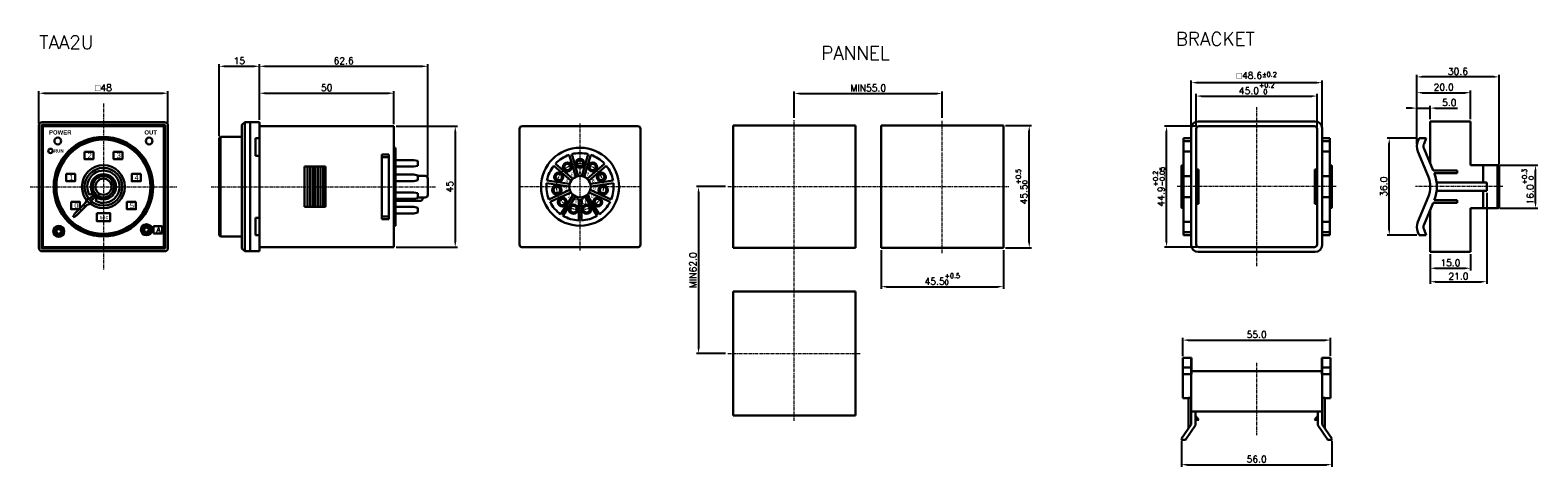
# Model space of a CAD drawing. Extents: x 12 to 572, y -73 to 89.
import ezdxf
from ezdxf.enums import TextEntityAlignment as Align

# ---------------------------------------------------------------- set-up
doc = ezdxf.new("R2010")
doc.units = 0
doc.linetypes.add('CENTER', pattern=[2, 1.25, -0.25, 0.25, -0.25])
doc.layers.get('DEFPOINTS').update_dxf_attribs({"linetype": 'CONTINUOUS'})
doc.layers.add('Z_OM_CENTER', color=4, linetype='CENTER', lineweight=13)
doc.layers.add('Z_OM_OUTLINE', color=7, linetype='CONTINUOUS', lineweight=30)
doc.layers.add('Z_OM_DIM', color=3, linetype='CONTINUOUS')
doc.layers.add('Z_OM_NOTE', color=3, linetype='CONTINUOUS')
doc.styles.add('GHJ', font='HANDLET', dxfattribs={"bigfont": 'GHJ'})
doc.styles.add('NEW', font='helvl1.shx', dxfattribs={"bigfont": 'ghs.shx'})
doc.styles.get("Standard").update_dxf_attribs({"font": 'txt.shx'})
doc.dimstyles.new('AM_ISO', dxfattribs={"dimtxt": 2.5, "dimasz": 2, "dimexe": 0.8, "dimexo": 0.8, "dimgap": 0.8, "dimtad": 1, "dimdec": 1, "dimzin": 1, "dimdsep": 46, "dimtxsty": 'STANDARD', "dimcen": 0, "dimclrd": 256, "dimclre": 256, "dimclrt": 2, "dimadec": 0, "dimazin": 2, "dimtp": 0.1, "dimtm": 0.1, "dimtfac": 0.71, "dimtdec": 1, "dimtmove": 0, "dimatfit": 3, "dimfxl": 1, "dimlwd": -1, "dimlwe": -1, "dimarcsym": 0})
doc.dimstyles.new('AM_ISO$0', dxfattribs={"dimtxt": 2.5, "dimasz": 2, "dimexe": 0.8, "dimexo": 0.8, "dimgap": 0.8, "dimtad": 1, "dimdec": 1, "dimzin": 1, "dimdsep": 46, "dimtxsty": 'STANDARD', "dimcen": 0, "dimclrd": 256, "dimclre": 256, "dimclrt": 2, "dimadec": 0, "dimazin": 2, "dimtp": 0.1, "dimtm": 0.1, "dimtfac": 0.71, "dimtdec": 1, "dimtmove": 0, "dimatfit": 3, "dimfxl": 1, "dimlwd": -1, "dimlwe": -1, "dimarcsym": 0})

# ---------------------------------------------------------------- blocks, each defined once
blk = doc.blocks.new('*D1')
at = {"layer": 'DEFPOINTS', "color": 0}
for p in [(350.75, 65.42), (295.75, 55.57), (350.75, 55.57)]:
    blk.add_point(p, dxfattribs=at)
at = {"layer": 'Z_OM_DIM'}
for p, q in [((295.75, 56.37), (295.75, 66.22)), ((297.75, 65.42), (348.75, 65.42)), ((350.75, 56.37), (350.75, 66.22))]:
    blk.add_line(p, q, dxfattribs=at)
for points in [[(297.75, 65.76), (297.75, 65.09), (295.75, 65.42)], [(348.75, 65.76), (348.75, 65.09), (350.75, 65.42)]]:
    blk.add_solid(points, dxfattribs=at)
at = {"layer": 'Z_OM_DIM', "color": 2, "insert": (323.25, 67.47), "char_height": 2.5, "attachment_point": 5}
blk.add_mtext('MIN55.0', dxfattribs=at)
blk = doc.blocks.new('*D2')
at = {"layer": 'DEFPOINTS', "color": 0}
for p in [(271, 30.82), (260.14, -31.18), (271, -31.18)]:
    blk.add_point(p, dxfattribs=at)
at = {"layer": 'Z_OM_DIM'}
for p, q in [((270.2, 30.82), (259.34, 30.82)), ((260.14, 28.82), (260.14, -29.18)), ((270.2, -31.18), (259.34, -31.18))]:
    blk.add_line(p, q, dxfattribs=at)
for points in [[(259.81, 28.82), (260.47, 28.82), (260.14, 30.82)], [(259.81, -29.18), (260.47, -29.18), (260.14, -31.18)]]:
    blk.add_solid(points, dxfattribs=at)
at = {"layer": 'Z_OM_DIM', "color": 2, "insert": (258.09, -0.18), "char_height": 2.5, "attachment_point": 5, "rotation": 90}
blk.add_mtext('MIN62.0', dxfattribs=at)
blk = doc.blocks.new('*D3')
at = {"layer": 'DEFPOINTS', "color": 0}
for p in [(328, 8.07), (373.5, 8.07), (373.5, -6.35)]:
    blk.add_point(p, dxfattribs=at)
at = {"layer": 'Z_OM_DIM'}
for p, q in [((328, 7.27), (328, -7.15)), ((373.5, 7.27), (373.5, -7.15)), ((330, -6.35), (371.5, -6.35))]:
    blk.add_line(p, q, dxfattribs=at)
for points in [[(330, -6.02), (330, -6.68), (328, -6.35)], [(371.5, -6.02), (371.5, -6.68), (373.5, -6.35)]]:
    blk.add_solid(points, dxfattribs=at)
at = {"layer": 'Z_OM_DIM', "color": 2, "insert": (350.75, -3.51), "char_height": 2.5, "attachment_point": 5}
blk.add_mtext('45.5{\\H0.7x;\\S+0.5^ 0;}', dxfattribs=at)
blk = doc.blocks.new('*D4')
at = {"layer": 'DEFPOINTS', "color": 0}
for p in [(373.5, 53.57), (383.1, 53.57), (373.5, 8.07)]:
    blk.add_point(p, dxfattribs=at)
at = {"layer": 'Z_OM_DIM'}
for p, q in [((374.3, 53.57), (383.9, 53.57)), ((383.1, 10.07), (383.1, 51.57)), ((374.3, 8.07), (383.9, 8.07))]:
    blk.add_line(p, q, dxfattribs=at)
for points in [[(382.77, 51.57), (383.44, 51.57), (383.1, 53.57)], [(382.77, 10.07), (383.44, 10.07), (383.1, 8.07)]]:
    blk.add_solid(points, dxfattribs=at)
at = {"layer": 'Z_OM_DIM', "color": 2, "insert": (380.26, 30.82), "char_height": 2.5, "attachment_point": 5, "rotation": 90}
blk.add_mtext('45.5{\\H0.7x;\\S+0.5^ 0;}', dxfattribs=at)
blk = doc.blocks.new('*D5')
at = {"layer": 'DEFPOINTS', "color": 0}
for p in [(62.89, 65.54), (14.89, 53.54), (62.89, 53.54)]:
    blk.add_point(p, dxfattribs=at)
at = {"layer": 'Z_OM_DIM'}
for p, q in [((14.89, 54.34), (14.89, 66.34)), ((16.89, 65.54), (60.89, 65.54)), ((62.89, 54.34), (62.89, 66.34))]:
    blk.add_line(p, q, dxfattribs=at)
for points in [[(16.89, 65.87), (16.89, 65.2), (14.89, 65.54)], [(60.89, 65.87), (60.89, 65.2), (62.89, 65.54)]]:
    blk.add_solid(points, dxfattribs=at)
at = {"layer": 'Z_OM_DIM', "color": 2, "insert": (38.89, 67.59), "char_height": 2.5, "attachment_point": 5}
blk.add_mtext('{\\Famgdt;o}48', dxfattribs=at)
blk = doc.blocks.new('*D6')
at = {"layer": 'DEFPOINTS', "color": 0}
for p in [(146.9, 53.29), (146.9, 8.29), (169.68, 8.29)]:
    blk.add_point(p, dxfattribs=at)
at = {"layer": 'Z_OM_DIM'}
for p, q in [((147.7, 53.29), (170.48, 53.29)), ((169.68, 51.29), (169.68, 10.29)), ((147.7, 8.29), (170.48, 8.29))]:
    blk.add_line(p, q, dxfattribs=at)
for points in [[(169.35, 51.29), (170.02, 51.29), (169.68, 53.29)], [(169.35, 10.29), (170.02, 10.29), (169.68, 8.29)]]:
    blk.add_solid(points, dxfattribs=at)
at = {"layer": 'Z_OM_DIM', "color": 2, "insert": (167.63, 30.79), "char_height": 2.5, "attachment_point": 5, "rotation": 90}
blk.add_mtext('45', dxfattribs=at)
blk = doc.blocks.new('*D7')
at = {"layer": 'DEFPOINTS', "color": 0}
for p in [(96.9, 75.54), (96.9, 54.79), (81.9, 48.79)]:
    blk.add_point(p, dxfattribs=at)
at = {"layer": 'Z_OM_DIM'}
for p, q in [((81.9, 49.59), (81.9, 76.34)), ((83.9, 75.54), (94.9, 75.54)), ((96.9, 55.59), (96.9, 76.34))]:
    blk.add_line(p, q, dxfattribs=at)
for points in [[(83.9, 75.87), (83.9, 75.2), (81.9, 75.54)], [(94.9, 75.87), (94.9, 75.2), (96.9, 75.54)]]:
    blk.add_solid(points, dxfattribs=at)
at = {"layer": 'Z_OM_DIM', "color": 2, "insert": (89.4, 77.59), "char_height": 2.5, "attachment_point": 5}
blk.add_mtext('15', dxfattribs=at)
blk = doc.blocks.new('*D8')
at = {"layer": 'DEFPOINTS', "color": 0}
for p in [(146.9, 65.54), (96.9, 54.79), (146.9, 53.29)]:
    blk.add_point(p, dxfattribs=at)
at = {"layer": 'Z_OM_DIM'}
for p, q in [((96.9, 55.59), (96.9, 66.34)), ((98.9, 65.54), (144.9, 65.54)), ((146.9, 54.09), (146.9, 66.34))]:
    blk.add_line(p, q, dxfattribs=at)
for points in [[(98.9, 65.87), (98.9, 65.2), (96.9, 65.54)], [(144.9, 65.87), (144.9, 65.2), (146.9, 65.54)]]:
    blk.add_solid(points, dxfattribs=at)
at = {"layer": 'Z_OM_DIM', "color": 2, "insert": (121.9, 67.59), "char_height": 2.5, "attachment_point": 5}
blk.add_mtext('50', dxfattribs=at)
blk = doc.blocks.new('*D9')
at = {"layer": 'DEFPOINTS', "color": 0}
for p in [(159.5, 75.54), (96.9, 54.79), (159.5, 33.79)]:
    blk.add_point(p, dxfattribs=at)
at = {"layer": 'Z_OM_DIM'}
for p, q in [((96.9, 55.59), (96.9, 76.34)), ((98.9, 75.54), (157.5, 75.54)), ((159.5, 34.59), (159.5, 76.34))]:
    blk.add_line(p, q, dxfattribs=at)
for points in [[(98.9, 75.87), (98.9, 75.2), (96.9, 75.54)], [(157.5, 75.87), (157.5, 75.2), (159.5, 75.54)]]:
    blk.add_solid(points, dxfattribs=at)
at = {"layer": 'Z_OM_DIM', "color": 2, "insert": (128.2, 77.59), "char_height": 2.5, "attachment_point": 5}
blk.add_mtext('62.6', dxfattribs=at)
blk = doc.blocks.new('*D10')
at = {"layer": 'DEFPOINTS', "color": 0}
for p in [(490.15, 64.47), (445.15, 52.27), (490.15, 52.27)]:
    blk.add_point(p, dxfattribs=at)
at = {"layer": 'Z_OM_DIM'}
for p, q in [((445.15, 53.07), (445.15, 65.27)), ((447.15, 64.47), (488.15, 64.47)), ((490.15, 53.07), (490.15, 65.27))]:
    blk.add_line(p, q, dxfattribs=at)
for points in [[(447.15, 64.8), (447.15, 64.14), (445.15, 64.47)], [(488.15, 64.8), (488.15, 64.14), (490.15, 64.47)]]:
    blk.add_solid(points, dxfattribs=at)
at = {"layer": 'Z_OM_DIM', "color": 2, "insert": (467.65, 67.34), "char_height": 2.5, "attachment_point": 5}
blk.add_mtext('45.0{}{\\H0.71x;\\C3;\\S+0.2^  0;}', dxfattribs=at)
blk = doc.blocks.new('*D12')
at = {"layer": 'DEFPOINTS', "color": 0}
for p in [(491.95, 69.47), (443.35, 52.57), (491.95, 52.57)]:
    blk.add_point(p, dxfattribs=at)
at = {"layer": 'Z_OM_DIM'}
for p, q in [((443.35, 53.37), (443.35, 70.27)), ((445.35, 69.47), (489.95, 69.47)), ((491.95, 53.37), (491.95, 70.27))]:
    blk.add_line(p, q, dxfattribs=at)
for points in [[(445.35, 69.8), (445.35, 69.14), (443.35, 69.47)], [(489.95, 69.8), (489.95, 69.14), (491.95, 69.47)]]:
    blk.add_solid(points, dxfattribs=at)
at = {"layer": 'Z_OM_DIM', "color": 2, "insert": (467.65, 72.14), "char_height": 2.5, "attachment_point": 5}
blk.add_mtext('{\\Famgdt;o}48.6{}{\\A0;{\\H1.5x;}{\\A2;\\H0.71x;\\C3;%%p0.2}}', dxfattribs=at)
blk = doc.blocks.new('*D13')
at = {"layer": 'DEFPOINTS', "color": 0}
for p in [(557.28, 38.82), (571.34, 38.82), (557.28, 22.82)]:
    blk.add_point(p, dxfattribs=at)
at = {"layer": 'Z_OM_DIM'}
for p, q in [((558.08, 38.82), (572.14, 38.82)), ((571.34, 24.82), (571.34, 36.82)), ((558.08, 22.82), (572.14, 22.82))]:
    blk.add_line(p, q, dxfattribs=at)
for points in [[(571, 36.82), (571.67, 36.82), (571.34, 38.82)], [(571, 24.82), (571.67, 24.82), (571.34, 22.82)]]:
    blk.add_solid(points, dxfattribs=at)
at = {"layer": 'Z_OM_DIM', "color": 2, "insert": (568.47, 30.82), "char_height": 2.5, "attachment_point": 5, "rotation": 90}
blk.add_mtext('16.0{}{\\H0.71x;\\C3;\\S+0.3^  0;}', dxfattribs=at)
blk = doc.blocks.new('*D14')
at = {"layer": 'DEFPOINTS', "color": 0}
for p in [(532.18, 6.57), (547.18, 6.57), (547.18, 0.49)]:
    blk.add_point(p, dxfattribs=at)
at = {"layer": 'Z_OM_DIM'}
for p, q in [((532.18, 5.77), (532.18, -0.31)), ((547.18, 5.77), (547.18, -0.31)), ((534.18, 0.49), (545.18, 0.49))]:
    blk.add_line(p, q, dxfattribs=at)
for points in [[(534.18, 0.83), (534.18, 0.16), (532.18, 0.49)], [(545.18, 0.83), (545.18, 0.16), (547.18, 0.49)]]:
    blk.add_solid(points, dxfattribs=at)
at = {"layer": 'Z_OM_DIM', "color": 2, "insert": (539.68, 2.54), "char_height": 2.5, "attachment_point": 5}
blk.add_mtext('15.0', dxfattribs=at)
blk = doc.blocks.new('*D11')
at = {"layer": 'DEFPOINTS', "color": 0}
for p in [(553.17, 29.32), (532.18, 6.57), (553.17, -4.51)]:
    blk.add_point(p, dxfattribs=at)
at = {"layer": 'Z_OM_DIM'}
for p, q in [((553.17, 28.52), (553.17, -5.31)), ((532.18, 5.77), (532.18, -5.31)), ((534.18, -4.51), (551.17, -4.51))]:
    blk.add_line(p, q, dxfattribs=at)
for points in [[(534.18, -4.17), (534.18, -4.84), (532.18, -4.51)], [(551.17, -4.17), (551.17, -4.84), (553.17, -4.51)]]:
    blk.add_solid(points, dxfattribs=at)
at = {"layer": 'Z_OM_DIM', "color": 2, "insert": (542.67, -2.46), "char_height": 2.5, "attachment_point": 5}
blk.add_mtext('21.0', dxfattribs=at)
blk = doc.blocks.new('*D15')
at = {"layer": 'DEFPOINTS', "color": 0}
for p in [(516.95, 48.82), (528.01, 48.82), (528.01, 12.82)]:
    blk.add_point(p, dxfattribs=at)
at = {"layer": 'Z_OM_DIM'}
for p, q in [((527.21, 48.82), (516.15, 48.82)), ((516.95, 14.82), (516.95, 46.82)), ((527.21, 12.82), (516.15, 12.82))]:
    blk.add_line(p, q, dxfattribs=at)
for points in [[(516.61, 46.82), (517.28, 46.82), (516.95, 48.82)], [(516.61, 14.82), (517.28, 14.82), (516.95, 12.82)]]:
    blk.add_solid(points, dxfattribs=at)
at = {"layer": 'Z_OM_DIM', "color": 2, "insert": (514.9, 30.82), "char_height": 2.5, "attachment_point": 5, "rotation": 90}
blk.add_mtext('36.0', dxfattribs=at)
blk = doc.blocks.new('*D16')
at = {"layer": 'DEFPOINTS', "color": 0}
for p in [(527.18, 60.01), (532.18, 55.07), (527.18, 45.82)]:
    blk.add_point(p, dxfattribs=at)
at = {"layer": 'Z_OM_DIM'}
for p, q in [((525.18, 60.01), (523.18, 60.01)), ((527.18, 46.62), (527.18, 60.81)), ((527.18, 60.01), (532.18, 60.01)), ((532.18, 55.87), (532.18, 60.81)), ((534.18, 60.01), (542.36, 60.01))]:
    blk.add_line(p, q, dxfattribs=at)
for points in [[(525.18, 60.34), (525.18, 59.68), (527.18, 60.01)], [(534.18, 60.34), (534.18, 59.68), (532.18, 60.01)]]:
    blk.add_solid(points, dxfattribs=at)
at = {"layer": 'Z_OM_DIM', "color": 2, "insert": (539.27, 62.06), "char_height": 2.5, "attachment_point": 5}
blk.add_mtext('5.0', dxfattribs=at)
blk = doc.blocks.new('*D17')
at = {"layer": 'DEFPOINTS', "color": 0}
for p in [(434.15, 53.27), (446.15, 53.27), (446.15, 8.37)]:
    blk.add_point(p, dxfattribs=at)
at = {"layer": 'Z_OM_DIM'}
for p, q in [((445.35, 53.27), (433.35, 53.27)), ((434.15, 10.37), (434.15, 51.27)), ((445.35, 8.37), (433.35, 8.37))]:
    blk.add_line(p, q, dxfattribs=at)
for points in [[(433.81, 51.27), (434.48, 51.27), (434.15, 53.27)], [(433.81, 10.37), (434.48, 10.37), (434.15, 8.37)]]:
    blk.add_solid(points, dxfattribs=at)
at = {"layer": 'Z_OM_DIM', "color": 2, "insert": (431.28, 30.82), "char_height": 2.5, "attachment_point": 5, "rotation": 90}
blk.add_mtext('44.9{}{\\H0.71x;\\C3;\\S+0.2^ -0.05;}', dxfattribs=at)
blk = doc.blocks.new('*D18')
at = {"layer": 'DEFPOINTS', "color": 0}
for p in [(495.15, -26.21), (440.15, -32.98), (495.15, -32.79)]:
    blk.add_point(p, dxfattribs=at)
at = {"layer": 'Z_OM_DIM'}
for p, q in [((440.15, -32.18), (440.15, -25.41)), ((442.15, -26.21), (493.15, -26.21)), ((495.15, -31.99), (495.15, -25.41))]:
    blk.add_line(p, q, dxfattribs=at)
for points in [[(442.15, -25.88), (442.15, -26.55), (440.15, -26.21)], [(493.15, -25.88), (493.15, -26.55), (495.15, -26.21)]]:
    blk.add_solid(points, dxfattribs=at)
at = {"layer": 'Z_OM_DIM', "color": 2, "insert": (467.65, -24.16), "char_height": 2.5, "attachment_point": 5}
blk.add_mtext('55.0', dxfattribs=at)
blk = doc.blocks.new('*D19')
at = {"layer": 'DEFPOINTS', "color": 0}
for p in [(439.67, -62.89), (495.63, -62.79), (495.63, -72.5)]:
    blk.add_point(p, dxfattribs=at)
at = {"layer": 'Z_OM_DIM'}
for p, q in [((439.67, -63.69), (439.67, -73.3)), ((495.63, -63.59), (495.63, -73.3)), ((441.67, -72.5), (493.63, -72.5))]:
    blk.add_line(p, q, dxfattribs=at)
for points in [[(441.67, -72.16), (441.67, -72.83), (439.67, -72.5)], [(493.63, -72.16), (493.63, -72.83), (495.63, -72.5)]]:
    blk.add_solid(points, dxfattribs=at)
at = {"layer": 'Z_OM_DIM', "color": 2, "insert": (467.65, -70.45), "char_height": 2.5, "attachment_point": 5}
blk.add_mtext('56.0', dxfattribs=at)
blk = doc.blocks.new('*D20')
at = {"layer": 'DEFPOINTS', "color": 0}
for p in [(547.18, 65.73), (547.18, 55.07), (527.18, 45.82)]:
    blk.add_point(p, dxfattribs=at)
at = {"layer": 'Z_OM_DIM'}
for p, q in [((527.18, 46.62), (527.18, 66.53)), ((529.18, 65.73), (545.18, 65.73)), ((547.18, 55.87), (547.18, 66.53))]:
    blk.add_line(p, q, dxfattribs=at)
for points in [[(529.18, 66.06), (529.18, 65.4), (527.18, 65.73)], [(545.18, 66.06), (545.18, 65.4), (547.18, 65.73)]]:
    blk.add_solid(points, dxfattribs=at)
at = {"layer": 'Z_OM_DIM', "color": 2, "insert": (537.18, 67.78), "char_height": 2.5, "attachment_point": 5}
blk.add_mtext('20.0', dxfattribs=at)
blk = doc.blocks.new('*D21')
at = {"layer": 'DEFPOINTS', "color": 0}
for p in [(527.18, 71.61), (527.18, 45.82), (557.78, 38.32)]:
    blk.add_point(p, dxfattribs=at)
at = {"layer": 'Z_OM_DIM'}
for p, q in [((527.18, 46.62), (527.18, 72.41)), ((555.78, 71.61), (529.18, 71.61)), ((557.78, 39.12), (557.78, 72.41))]:
    blk.add_line(p, q, dxfattribs=at)
for points in [[(529.18, 71.95), (529.18, 71.28), (527.18, 71.61)], [(555.78, 71.95), (555.78, 71.28), (557.78, 71.61)]]:
    blk.add_solid(points, dxfattribs=at)
at = {"layer": 'Z_OM_DIM', "color": 2, "insert": (542.48, 73.66), "char_height": 2.5, "attachment_point": 5}
blk.add_mtext('30.6', dxfattribs=at)

msp = doc.modelspace()

# ---------------------------------------------------------------- linework, layer by layer
at = {"layer": 'Z_OM_CENTER'}
for p, q in [((38.89, 61.77), (38.89, -0.19)), ((467.65, 60.4), (467.65, 1.24)), ((216.08, 7.08), (216.08, 54.49)), ((295.75, -56.18), (295.75, 55.57)), ((350.75, 6.07), (350.75, 55.57)), ((11.64, 30.79), (66.14, 30.79)), ((78.9, 30.79), (162.5, 30.79)), ((238.83, 30.79), (193.33, 30.79)), ((271, 30.82), (375.5, 30.82)), ((497.23, 30.82), (438.07, 30.82)), ((559.18, 30.82), (526.76, 30.82)), ((271, -31.18), (320.5, -31.18)), ((467.65, -34.6), (467.65, -61.53))]:
    msp.add_line(p, q, dxfattribs=at)
msp.add_circle((216.08, 30.79), 8.7, dxfattribs=at)
at = {"layer": 'Z_OM_OUTLINE'}
for p, q in [((14.89, 53.54), (14.89, 8.04)), ((15.89, 53.79), (61.89, 53.79)), ((15.89, 53.79), (15.89, 7.79)), ((16.14, 54.79), (61.64, 54.79)), ((16.39, 53.29), (61.39, 53.29)), ((16.39, 53.29), (16.39, 8.29)), ((61.39, 53.29), (61.39, 8.29)), ((61.89, 53.79), (61.89, 7.79)), ((62.89, 53.54), (62.89, 8.04)), ((90.4, 53.79), (91.4, 54.79)), ((91.4, 54.79), (96.9, 54.79)), ((91.4, 6.79), (91.4, 54.79)), ((96.9, 54.79), (96.9, 6.79)), ((96.9, 53.29), (146.9, 53.29)), ((193.58, 9.29), (193.58, 52.29)), ((237.58, 53.29), (194.58, 53.29)), ((238.58, 9.29), (238.58, 52.29)), ((273, 53.57), (318.5, 53.57)), ((273, 53.57), (273, 8.07)), ((318.5, 53.57), (318.5, 8.07)), ((328, 53.57), (328, 8.07)), ((328, 53.57), (373.5, 53.57)), ((373.5, 53.57), (373.5, 8.07)), ((532.18, 55.07), (547.18, 55.07)), ((81.9, 48.79), (82.4, 49.29)), ((81.9, 48.79), (81.9, 12.79)), ((82.4, 12.29), (82.4, 49.29)), ((82.4, 49.29), (90.4, 49.29)), ((96.9, 48.79), (95.4, 48.79)), ((96.9, 42.29), (95.4, 42.29)), ((142.4, 30.79), (142.4, 42.79)), ((206.97, 39.34), (213.41, 33.76)), ((212.08, 42.63), (214.48, 34.45)), ((213.04, 42.91), (215.44, 34.74)), ((219.12, 42.91), (216.72, 34.74)), ((220.08, 42.63), (217.68, 34.45)), ((225.19, 39.34), (218.75, 33.76)), ((121.5, 38.29), (113.7, 38.29)), ((113.7, 38.29), (113.7, 23.29)), ((114.7, 38.29), (114.7, 23.29)), ((115.7, 38.29), (115.7, 23.29)), ((116.7, 38.29), (116.7, 23.29)), ((117.6, 38.29), (117.6, 23.29)), ((118.6, 38.29), (118.6, 23.29)), ((119.6, 38.29), (119.6, 23.29)), ((120.6, 38.29), (120.6, 23.29)), ((121.5, 38.29), (121.5, 23.29)), ((158.5, 34.79), (155.8, 34.79)), ((206.31, 38.59), (212.75, 33.01)), ((225.85, 38.59), (219.41, 33.01)), ((34.56, 28.29), (33.7, 27.79)), ((142.4, 18.79), (142.4, 30.79)), ((203.65, 32.07), (212.08, 30.86)), ((203.79, 33.06), (212.22, 31.85)), ((204.51, 26.05), (212.26, 29.59)), ((204.93, 25.14), (212.68, 28.68)), ((227.24, 25.14), (219.48, 28.68)), ((227.65, 26.05), (219.9, 29.59)), ((228.37, 33.06), (219.94, 31.85)), ((228.52, 32.07), (220.08, 30.86)), ((35.02, 27.62), (33.6, 26.2)), ((35.73, 26.92), (34.31, 25.5)), ((36.39, 26.46), (35.89, 25.59)), ((121.5, 23.29), (113.7, 23.29)), ((156.6, 25.49), (147.5, 25.49)), ((158.5, 26.79), (155.8, 26.79)), ((157.6, 26.83), (157.6, 26.49)), ((208.91, 20.55), (213.52, 27.72)), ((209.75, 20.01), (214.36, 27.18)), ((215.58, 18.3), (215.58, 25.87)), ((216.58, 18.3), (216.58, 25.87)), ((222.41, 20.01), (217.81, 27.18)), ((223.25, 20.55), (218.65, 27.72)), ((96.9, 19.29), (95.4, 19.29)), ((20.79, 14.59), (20.79, 13.79)), ((21.59, 14.59), (20.79, 14.59)), ((21.59, 13.79), (20.79, 13.79)), ((21.89, 16.04), (21.89, 14.89)), ((21.89, 13.49), (21.89, 12.33)), ((22.69, 16.04), (22.69, 14.89)), ((22.69, 13.49), (22.69, 12.33)), ((23.79, 14.59), (22.99, 14.59)), ((23.79, 13.79), (22.99, 13.79)), ((23.79, 14.59), (23.79, 13.79)), ((53.39, 15.19), (53.39, 14.39)), ((54.19, 15.19), (53.39, 15.19)), ((54.19, 14.39), (53.39, 14.39)), ((54.49, 16.64), (54.49, 15.49)), ((54.49, 14.09), (54.49, 12.93)), ((55.29, 16.64), (55.29, 15.49)), ((55.29, 14.09), (55.29, 12.93)), ((56.39, 15.19), (55.59, 15.19)), ((56.39, 14.39), (55.59, 14.39)), ((56.39, 15.19), (56.39, 14.39)), ((57.46, 16.11), (60.76, 16.11)), ((57.46, 16.11), (57.46, 13.41)), ((57.46, 13.41), (60.76, 13.41)), ((60.76, 16.11), (60.76, 13.41)), ((82.4, 12.29), (81.9, 12.79)), ((82.4, 12.29), (90.4, 12.29)), ((96.9, 12.79), (95.4, 12.79)), ((15.89, 7.79), (61.89, 7.79)), ((16.14, 6.79), (61.64, 6.79)), ((16.39, 8.29), (61.39, 8.29)), ((91.4, 6.79), (90.4, 7.79)), ((91.4, 6.79), (96.9, 6.79)), ((96.9, 8.29), (146.9, 8.29)), ((237.58, 8.29), (194.58, 8.29)), ((273, 8.07), (318.5, 8.07)), ((328, 8.07), (373.5, 8.07)), ((273, -8.18), (318.5, -8.18)), ((273, -8.18), (273, -54.18)), ((318.5, -8.18), (318.5, -54.18)), ((443.35, -32.79), (443.35, -57.53)), ((491.95, -32.79), (491.95, -57.53)), ((273, -54.18), (318.5, -54.18)), ((444.95, -52.79), (444.95, -57.86)), ((490.35, -52.79), (490.35, -57.86))]:
    msp.add_line(p, q, dxfattribs=at)
at = {"layer": 'Z_OM_OUTLINE', "color": 7, "linetype": 'Continuous'}
for p, q in [((90.4, 53.79), (90.4, 7.79)), ((93.4, 54.79), (93.4, 6.79)), ((146.9, 53.29), (146.9, 8.29)), ((95.4, 42.29), (95.4, 48.79)), ((147.5, 45.29), (146.9, 45.29)), ((147.5, 45.29), (147.5, 16.29)), ((145, 42.79), (142.4, 42.79)), ((145, 41.79), (142.4, 41.79)), ((145, 42.79), (145, 30.79)), ((147.5, 43.29), (146.9, 43.29)), ((147.5, 40.69), (154.3, 40.69)), ((155.8, 40.39), (154.3, 40.69)), ((155.8, 38.59), (155.8, 40.39)), ((147.5, 38.29), (154.3, 38.29)), ((147.5, 35.29), (154.3, 35.29)), ((155.8, 38.59), (154.3, 38.29)), ((154.3, 35.29), (155.8, 34.99)), ((155.8, 33.19), (155.8, 34.99)), ((159.5, 33.79), (159.5, 27.79)), ((145, 30.79), (145, 18.79)), ((147.5, 32.89), (154.3, 32.89)), ((147.5, 28.69), (154.3, 28.69)), ((155.8, 33.19), (154.3, 32.89)), ((155.8, 28.39), (154.3, 28.69)), ((155.8, 28.39), (155.8, 26.59)), ((147.5, 26.29), (154.3, 26.29)), ((147.5, 23.29), (154.3, 23.29)), ((154.3, 26.29), (155.8, 26.59)), ((155.8, 22.99), (154.3, 23.29)), ((155.8, 22.99), (155.8, 21.19)), ((95.4, 19.29), (95.4, 12.79)), ((145, 19.79), (142.4, 19.79)), ((145, 18.79), (142.4, 18.79)), ((147.5, 18.29), (146.9, 18.29)), ((147.5, 20.89), (154.3, 20.89)), ((154.3, 20.89), (155.8, 21.19)), ((147.5, 16.29), (146.9, 16.29))]:
    msp.add_line(p, q, dxfattribs=at)
at = {"layer": 'Z_OM_OUTLINE', "color": 7, "linetype": 'Continuous', "lineweight": 30}
for p, q in [((443.35, 52.57), (443.35, 47.74)), ((445.15, 52.27), (445.15, 9.37)), ((489.45, 55.07), (445.85, 55.07)), ((489.15, 53.27), (446.15, 53.27)), ((490.15, 9.37), (490.15, 52.27)), ((491.95, 48.82), (491.95, 52.57)), ((532.18, 55.07), (532.18, 50.95)), ((532.18, 53.47), (532.18, 54.47)), ((532.18, 52.47), (532.18, 53.47)), ((532.18, 39.32), (532.18, 50.95)), ((547.18, 53.47), (547.18, 55.07)), ((547.18, 53.47), (547.18, 52.47)), ((547.18, 52.47), (547.18, 50.95)), ((547.18, 38.82), (547.18, 50.95)), ((440.4, 48.82), (443.35, 48.82)), ((440.4, 47.74), (440.4, 48.82)), ((440.4, 43.9), (440.4, 47.74)), ((440.4, 47.74), (443.35, 47.74)), ((443.35, 43.9), (443.35, 47.74)), ((494.9, 48.82), (491.95, 48.82)), ((491.95, 48.82), (491.95, 47.74)), ((494.9, 47.74), (491.95, 47.74)), ((491.95, 47.74), (491.95, 43.9)), ((494.9, 48.82), (494.9, 47.74)), ((494.9, 47.74), (494.9, 43.9)), ((528.01, 48.82), (527.56, 47.74)), ((530.72, 48.82), (528.01, 48.82)), ((529.87, 46.78), (530.72, 48.82)), ((533.22, 36.82), (529.87, 44.86)), ((440.4, 43.9), (443.4, 43.9)), ((440.4, 34.67), (440.4, 43.9)), ((443.35, 34.67), (443.35, 43.9)), ((494.9, 43.9), (491.95, 43.9)), ((491.95, 43.9), (491.95, 34.67)), ((494.9, 43.9), (494.9, 34.67)), ((527.56, 43.9), (531.41, 34.67)), ((439.67, 38.32), (439.67, 23.32)), ((440.17, 38.82), (440.4, 38.82)), ((440.4, 34.67), (443.35, 34.67)), ((440.4, 26.97), (440.4, 34.67)), ((443.35, 30.82), (443.35, 34.67)), ((445.15, 37.17), (446, 37.17)), ((446, 37.17), (446, 24.47)), ((489.3, 37.17), (489.3, 24.47)), ((489.3, 37.17), (490.15, 37.17)), ((494.9, 34.67), (491.95, 34.67)), ((491.95, 34.67), (491.95, 30.82)), ((494.9, 38.82), (495.13, 38.82)), ((494.9, 34.67), (494.9, 26.97)), ((495.63, 38.32), (495.63, 23.32)), ((542.18, 36.82), (533.22, 36.82)), ((533.71, 35.63), (533.63, 35.82)), ((542.18, 35.82), (533.63, 35.82)), ((542.18, 35.82), (542.18, 36.82)), ((551.85, 38.82), (547.18, 38.82)), ((551.85, 38.82), (551.85, 32.32)), ((551.85, 38.82), (557.28, 38.82)), ((557.18, 38.82), (557.18, 22.82)), ((557.78, 38.32), (557.78, 23.32)), ((443.35, 26.97), (443.35, 30.82)), ((491.95, 30.82), (491.95, 26.97)), ((553.17, 32.32), (534.58, 32.32)), ((534.58, 29.32), (553.17, 29.32)), ((551.85, 29.32), (551.85, 22.82)), ((553.17, 32.32), (553.17, 29.32)), ((440.17, 22.82), (440.4, 22.82)), ((440.4, 26.97), (443.35, 26.97)), ((440.4, 17.74), (440.4, 26.97)), ((443.35, 17.74), (443.35, 26.97)), ((445.15, 24.47), (446, 24.47)), ((489.3, 24.47), (490.15, 24.47)), ((494.9, 26.97), (491.95, 26.97)), ((491.95, 26.97), (491.95, 17.74)), ((494.9, 26.97), (494.9, 17.74)), ((494.9, 22.82), (495.13, 22.82)), ((531.41, 26.97), (527.56, 17.74)), ((529.87, 16.78), (533.22, 24.82)), ((542.18, 24.82), (533.22, 24.82)), ((533.63, 25.82), (533.71, 26.01)), ((542.18, 25.82), (533.63, 25.82)), ((542.18, 24.82), (542.18, 25.82)), ((547.18, 9.07), (547.18, 22.82)), ((551.85, 22.82), (547.18, 22.82)), ((551.85, 22.82), (557.28, 22.82)), ((440.4, 17.74), (443.35, 17.74)), ((440.4, 13.9), (440.4, 17.74)), ((443.35, 13.9), (443.35, 17.74)), ((494.9, 17.74), (491.95, 17.74)), ((491.95, 17.74), (491.95, 13.9)), ((494.9, 17.74), (494.9, 13.9)), ((532.18, 9.07), (532.18, 22.32)), ((440.4, 13.9), (443.35, 13.9)), ((440.4, 12.82), (440.4, 13.9)), ((440.4, 12.82), (443.35, 12.82)), ((443.35, 12.82), (443.35, 13.9)), ((443.35, 12.82), (443.35, 9.07)), ((494.9, 13.9), (491.95, 13.9)), ((491.95, 13.9), (491.95, 12.82)), ((494.9, 12.82), (491.95, 12.82)), ((491.95, 9.07), (491.95, 12.82)), ((494.9, 13.9), (494.9, 12.82)), ((527.56, 13.9), (528.01, 12.82)), ((528.01, 12.82), (530.72, 12.82)), ((530.72, 12.82), (529.87, 14.86)), ((445.85, 6.57), (489.45, 6.57)), ((446.15, 8.37), (489.15, 8.37)), ((532.18, 6.57), (532.18, 9.07)), ((547.18, 6.57), (532.18, 6.57)), ((547.18, 9.07), (547.18, 6.57)), ((440.15, -32.79), (443.4, -32.79)), ((440.15, -32.79), (440.15, -33.17)), ((440.15, -33.17), (440.15, -33.62)), ((440.15, -33.62), (440.15, -36.33)), ((443.4, -32.79), (443.4, -33.17)), ((443.4, -33.17), (443.4, -38.83)), ((495.15, -32.79), (491.9, -32.79)), ((491.9, -32.79), (491.9, -33.17)), ((491.9, -33.17), (491.9, -38.83)), ((495.15, -32.79), (495.15, -33.17)), ((495.15, -33.17), (495.15, -33.62)), ((495.15, -33.62), (495.15, -36.33)), ((440.15, -36.33), (443.4, -36.33)), ((440.15, -36.33), (440.15, -47.79)), ((440.15, -38.83), (443.4, -38.83)), ((445.9, -37.79), (443.4, -37.79)), ((464.65, -37.79), (445.9, -37.79)), ((470.65, -37.79), (464.65, -37.79)), ((489.4, -37.79), (470.65, -37.79)), ((489.4, -37.79), (491.9, -37.79)), ((495.15, -36.33), (491.9, -36.33)), ((495.15, -38.83), (491.9, -38.83)), ((495.15, -36.33), (495.15, -47.79)), ((442.3, -47.79), (440.15, -47.79)), ((442.3, -47.7), (442.3, -59.03)), ((442.3, -47.7), (443.35, -47.7)), ((493, -47.7), (491.95, -47.7)), ((493, -59.03), (493, -47.7)), ((493, -47.79), (495.15, -47.79)), ((443.4, -52.79), (445.9, -52.79)), ((446.1, -55.79), (444.95, -54.29)), ((444.95, -55.79), (446.1, -55.79)), ((464.65, -52.79), (445.9, -52.79)), ((464.65, -52.79), (470.65, -52.79)), ((489.4, -52.79), (470.65, -52.79)), ((489.19, -55.79), (490.35, -54.29)), ((490.35, -55.79), (489.19, -55.79)), ((489.4, -52.79), (491.95, -52.79)), ((439.67, -62.79), (443.35, -57.53)), ((444.95, -57.86), (441.15, -63.29)), ((494.15, -63.29), (490.35, -57.86)), ((491.95, -57.53), (495.63, -62.79)), ((440.17, -63.29), (441.15, -63.29)), ((495.13, -63.29), (494.15, -63.29))]:
    msp.add_line(p, q, dxfattribs=at)
at = {"layer": 'Z_OM_OUTLINE', "linetype": 'Continuous'}
for p, q in [((35.3, 29.03), (34.56, 28.29)), ((32.17, 24.78), (28.59, 21.2)), ((32.88, 24.07), (29.3, 20.49)), ((31.47, 24.07), (32.17, 23.36)), ((32.53, 25.84), (32.17, 24.78)), ((33.32, 26.63), (32.53, 25.84)), ((33.94, 24.42), (32.88, 24.07)), ((35.02, 27.62), (33.6, 26.2)), ((34.73, 25.22), (33.94, 24.42)), ((35.73, 26.92), (34.31, 25.5)), ((37.14, 27.19), (36.4, 26.45))]:
    msp.add_line(p, q, dxfattribs=at)
at = {"layer": 'Z_OM_OUTLINE'}
for points in [[(31.84, 43.74), (35.14, 43.74), (35.14, 41.04), (31.84, 41.04)], [(45.94, 43.74), (42.64, 43.74), (42.64, 41.04), (45.94, 41.04)], [(25.04, 35.54), (28.34, 35.54), (28.34, 32.84), (25.04, 32.84)], [(52.74, 35.54), (49.44, 35.54), (49.44, 32.84), (52.74, 32.84)], [(26.84, 25.14), (30.14, 25.14), (30.14, 22.44), (26.84, 22.44)], [(50.94, 25.14), (47.64, 25.14), (47.64, 22.44), (50.94, 22.44)], [(36.44, 20.99), (41.34, 20.99), (41.34, 17.99), (36.44, 17.99)]]:
    msp.add_lwpolyline(points, close=True, dxfattribs=at)
for centre, radius in [((19.2, 44.1), 0.822), ((38.89, 30.79), 18.5), ((21.89, 47.79), 1.25), ((38.89, 30.79), 18), ((38.89, 30.79), 17.5), ((55.89, 47.79), 1.25), ((216.08, 30.79), 14.5), ((211.38, 38.11), 1.7), ((211.38, 38.11), 1.2), ((216.08, 39.49), 1.7), ((216.08, 39.49), 1.2), ((220.79, 38.11), 1.7), ((220.79, 38.11), 1.2), ((38.89, 30.79), 8), ((38.89, 30.79), 7), ((38.89, 30.79), 4.7), ((38.89, 30.79), 3.97), ((38.89, 30.79), 3), ((208.17, 34.4), 1.7), ((208.17, 34.4), 1.2), ((216.08, 30.79), 4), ((216.08, 30.79), 4), ((224, 34.4), 1.7), ((224, 34.4), 1.2), ((207.47, 29.55), 1.7), ((207.47, 29.55), 1.2), ((224.69, 29.55), 1.7), ((224.69, 29.55), 1.2), ((209.51, 25.09), 1.7), ((209.51, 25.09), 1.2), ((213.63, 22.44), 1.7), ((213.63, 22.44), 1.2), ((218.53, 22.44), 1.7), ((218.53, 22.44), 1.2), ((222.66, 25.09), 1.7), ((222.66, 25.09), 1.2), ((54.89, 14.79), 2.05), ((22.29, 14.19), 2.05), ((22.29, 14.19), 1.9), ((54.89, 14.79), 1.9)]:
    msp.add_circle(centre, radius, dxfattribs=at)
for centre, radius, start, end in [((16.14, 53.54), 1.25, 90, 180), ((61.64, 53.54), 1.25, 0, 90), ((194.58, 52.29), 1, 90, 180), ((237.58, 52.29), 1, 360, 90), ((216.08, 30.79), 12.5, 108.6561, 136.7985), ((216.08, 30.79), 12.5, 75.9288, 104.0712), ((216.08, 30.79), 12.5, 43.2015, 71.3439), ((38.89, 30.79), 6, 240, 210), ((158.5, 33.79), 1, 0, 90), ((216.08, 30.79), 12.5, 141.3834, 169.5257), ((216.08, 30.79), 12.5, 10.4743, 38.6166), ((38.89, 30.79), 5, 210, 219.2608), ((216.08, 30.79), 12.5, 174.1106, 202.253), ((216.08, 30.79), 12.5, 337.747, 5.8894), ((38.89, 30.79), 6, 220.2198, 229.7802), ((38.89, 30.79), 5, 230.7392, 240), ((156.6, 26.49), 1, 270, 0), ((158.5, 27.79), 1, 270, 0), ((216.08, 30.79), 12.5, 206.8379, 234.9803), ((216.08, 26.74), 1, 170.0291, 9.9709), ((216.08, 30.79), 12.5, 305.0197, 333.1621), ((216.08, 30.79), 12.5, 239.5652, 267.7076), ((216.08, 30.79), 12.5, 272.2924, 300.4348), ((22.29, 14.19), 1.6, 104.4775, 255.5225), ((21.59, 14.89), 0.3, 270, 0), ((21.59, 13.49), 0.3, 0, 90), ((22.29, 14.19), 1.6, 284.4775, 75.5225), ((22.99, 14.89), 0.3, 180, 270), ((22.99, 13.49), 0.3, 90, 180), ((54.89, 14.79), 1.6, 104.4775, 255.5225), ((54.19, 15.49), 0.3, 270, 0), ((54.19, 14.09), 0.3, 0, 90), ((54.89, 14.79), 1.6, 284.4775, 75.5225), ((55.59, 15.49), 0.3, 180, 270), ((55.59, 14.09), 0.3, 90, 180), ((16.14, 8.04), 1.25, 180, 270), ((61.64, 8.04), 1.25, 270, 0), ((194.58, 9.29), 1, 180, 270), ((237.58, 9.29), 1, 270, 360), ((440.17, -62.79), 0.5, 180, 270), ((495.13, -62.79), 0.5, 270, 360)]:
    msp.add_arc(centre, radius, start, end, dxfattribs=at)
at = {"layer": 'Z_OM_OUTLINE', "color": 7, "linetype": 'Continuous', "lineweight": 30}
for centre, radius, start, end in [((445.85, 52.57), 2.5, 90, 180), ((446.15, 52.27), 1, 90, 180), ((489.15, 52.27), 1, 0, 90), ((489.45, 52.57), 2.5, 0, 90), ((532.18, 45.82), 5, 157.3801, 202.6199), ((532.18, 45.82), 2.5, 157.3801, 202.6199), ((440.17, 38.32), 0.5, 90, 180), ((495.13, 38.32), 0.5, 0, 90), ((522.18, 30.82), 10, 337.3801, 22.6199), ((522.18, 30.82), 12.5, 337.3801, 22.6199), ((557.28, 38.32), 0.5, 0, 90), ((440.17, 23.32), 0.5, 180, 270), ((495.13, 23.32), 0.5, 270, 0), ((557.28, 23.32), 0.5, 270, 0), ((532.18, 15.82), 5, 157.3801, 202.6199), ((532.18, 15.82), 2.5, 157.3801, 202.6199), ((445.85, 9.07), 2.5, 180, 270), ((446.15, 9.37), 1, 180, 270), ((489.15, 9.37), 1, 270, 0), ((489.45, 9.07), 2.5, 270, 0)]:
    msp.add_arc(centre, radius, start, end, dxfattribs=at)
at = {"layer": 'Z_OM_OUTLINE', "linetype": 'Continuous'}
for centre, radius, start, end in [((38.89, 30.79), 5, 209.9299, 240.07), ((38.89, 30.79), 4, 206.0344, 243.9655), ((36.89, 28.78), 4.17, 211.1141, 238.8858), ((31.42, 18.37), 4, 135, 163.955), ((26.47, 23.32), 4, 286.0449, 315)]:
    msp.add_arc(centre, radius, start, end, dxfattribs=at)
at = {"layer": 'Z_OM_OUTLINE', "color": 7, "linetype": 'Continuous', "lineweight": 0}
for p in [(527.18, 45.82), (534.68, 30.82), (527.18, 15.82)]:
    msp.add_point(p, dxfattribs=at)

# ---------------------------------------------------------------- texts
at = {"layer": 'Z_OM_NOTE'}
msp.add_text('TAA2U', height=5, dxfattribs=at).set_placement((15.05, 81.98))
at = {"layer": 'Z_OM_NOTE', "char_height": 5, "attachment_point": 5}
for s, insert in [('{BRACKET}', (452.28, 85.73)), ('PANNEL', (318.49, 80.49))]:
    msp.add_mtext(s, dxfattribs=dict(at, insert=insert))
at = {"layer": 'Z_OM_OUTLINE', "style": 'GHJ'}
for s, height, p in [('2', 2, (33.03, 41.41)), ('3', 2, (43.83, 41.41)), ('1', 2, (26.17, 33.21)), ('4', 2, (50.46, 33.21)), ('0', 2, (28.04, 22.81)), ('5', 2, (48.72, 22.81)), ('sec', 1.5, (37.5, 18.74))]:
    msp.add_text(s, height=height, dxfattribs=at).set_placement(p)
at = {"layer": 'Z_OM_OUTLINE', "style": 'NEW'}
for s, p in [('4', (211.18, 33.02)), ('5', (213.17, 35.32)), ('6', (216.08, 36.17)), ('7', (218.99, 35.32)), ('8', (220.98, 33.02)), ('3', (210.75, 30.02)), ('2', (212.01, 27.26)), ('10', (220.15, 27.26)), ('9', (221.41, 30.02)), ('1', (214.56, 25.62)), ('11', (217.64, 25.08))]:
    msp.add_text(s, height=1.3, dxfattribs=at).set_placement(p, align=Align.MIDDLE)
at = {"layer": 'Z_OM_OUTLINE'}
msp.add_text('A', height=2, dxfattribs=at).set_placement((58.53, 13.8))
at = {"layer": 'Z_OM_OUTLINE', "width": 33.79, "attachment_point": 1}
for s, insert, char_height in [('{\\fCentury Gothic|b1|i0|c0|p34;POWER}', (18.66, 51.79), 1.6), ('{\\fCentury Gothic|b1|i0|c0|p34;OUT}', (54.13, 51.79), 1.6), ('{\\fCentury Gothic|b1|i0|c0|p34;RUN}', (20.49, 44.71), 1.2)]:
    msp.add_mtext(s, dxfattribs=dict(at, insert=insert, char_height=char_height))

# ---------------------------------------------------------------- dimensions: what is measured, and where the dimension line sits
at = {"layer": 'Z_OM_DIM'}
for base, p1, p2, picture, middle in [((96.9, 75.54), (81.9, 48.79), (96.9, 54.79), '*D7', (89.4, 77.59)), ((146.9, 65.54), (96.9, 54.79), (146.9, 53.29), '*D8', (121.9, 67.59))]:
    dim = msp.add_linear_dim(base=base, p1=p1, p2=p2, dimstyle='AM_ISO$0', override={"dimdec": 0}, dxfattribs=at)
    dim.commit()
    dim.dimension.update_dxf_attribs({"geometry": picture, "text_midpoint": middle})
for base, p1, p2, picture, middle in [((159.5, 75.54), (96.9, 54.79), (159.5, 33.79), '*D9', (128.2, 77.59)), ((527.18, 71.61), (557.78, 38.32), (527.18, 45.82), '*D21', (542.48, 73.66)), ((547.18, 65.73), (527.18, 45.82), (547.18, 55.07), '*D20', (537.18, 67.78)), ((553.17, -4.51), (532.18, 6.57), (553.17, 29.32), '*D11', (542.67, -2.46)), ((547.18, 0.49), (532.18, 6.57), (547.18, 6.57), '*D14', (539.68, 2.54)), ((495.15, -26.21), (440.15, -32.98), (495.15, -32.79), '*D18', (467.65, -24.16))]:
    dim = msp.add_linear_dim(base=base, p1=p1, p2=p2, dimstyle='AM_ISO$0', dxfattribs=at)
    dim.commit()
    dim.dimension.update_dxf_attribs({"geometry": picture, "text_midpoint": middle})
for base, p1, p2, text, dimstyle, picture, middle in [((491.95, 69.47), (443.35, 52.57), (491.95, 52.57), '{\\Famgdt;o}<>{}{\\A0;{\\H1.5x;}{\\A2;\\H0.71x;\\C3;%%p0.2}}', 'AM_ISO$0', '*D12', (467.65, 72.14)), ((350.75, 65.42), (295.75, 55.57), (350.75, 55.57), 'MIN<>', 'AM_ISO', '*D1', (323.25, 67.47)), ((490.15, 64.47), (445.15, 52.27), (490.15, 52.27), '<>{}{\\H0.71x;\\C3;\\S+0.2^  0;}', 'AM_ISO$0', '*D10', (467.65, 67.34))]:
    dim = msp.add_linear_dim(base=base, p1=p1, p2=p2, text=text, dimstyle=dimstyle, dxfattribs=at)
    dim.commit()
    dim.dimension.update_dxf_attribs({"geometry": picture, "text_midpoint": middle})
for base, p1, p2, text, dimstyle, override, picture, middle in [((62.89, 65.54), (14.89, 53.54), (62.89, 53.54), '{\\Famgdt;o}<>', 'AM_ISO$0', {"dimdec": 0}, '*D5', (38.89, 67.59)), ((373.5, -6.35), (328, 8.07), (373.5, 8.07), '<>{\\H0.7x;\\S+0.5^ 0;}', 'AM_ISO', {"dimtp": 0.6, "dimtm": 0}, '*D3', (350.75, -3.51))]:
    dim = msp.add_linear_dim(base=base, p1=p1, p2=p2, text=text, dimstyle=dimstyle, override=override, dxfattribs=at)
    dim.commit()
    dim.dimension.update_dxf_attribs({"geometry": picture, "text_midpoint": middle})
for base, p1, p2, picture, middle in [((527.18, 60.01), (532.18, 55.07), (527.18, 45.82), '*D16', (539.27, 60.01)), ((495.63, -72.5), (439.67, -62.89), (495.63, -62.79), '*D19', (467.65, -72.5))]:
    dim = msp.add_linear_dim(base=base, p1=p1, p2=p2, dimstyle='AM_ISO$0', dxfattribs=at)
    dim.commit()
    dim.dimension.update_dxf_attribs({"geometry": picture, "text_midpoint": middle, "dimtype": 160})
dim = msp.add_linear_dim(base=(169.68, 8.29), p1=(146.9, 53.29), p2=(146.9, 8.29), angle=90, dimstyle='AM_ISO', override={"dimdec": 0}, dxfattribs=at)
dim.commit()
dim.dimension.update_dxf_attribs({"geometry": '*D6', "text_midpoint": (167.63, 30.79)})
dim = msp.add_linear_dim(base=(383.1, 53.57), p1=(373.5, 8.07), p2=(373.5, 53.57), angle=90, text='<>{\\H0.7x;\\S+0.5^ 0;}', dimstyle='AM_ISO', override={"dimtp": 0.6, "dimtm": 0}, dxfattribs=at)
dim.commit()
dim.dimension.update_dxf_attribs({"geometry": '*D4', "text_midpoint": (383.1, 30.82), "dimtype": 160})
for base, p1, p2, text, dimstyle, picture, middle in [((434.15, 53.27), (446.15, 8.37), (446.15, 53.27), '<>{}{\\H0.71x;\\C3;\\S+0.2^ -0.05;}', 'AM_ISO$0', '*D17', (431.28, 30.82)), ((260.14, -31.18), (271, 30.82), (271, -31.18), 'MIN<>', 'AM_ISO', '*D2', (258.09, -0.18))]:
    dim = msp.add_linear_dim(base=base, p1=p1, p2=p2, angle=90, text=text, dimstyle=dimstyle, dxfattribs=at)
    dim.commit()
    dim.dimension.update_dxf_attribs({"geometry": picture, "text_midpoint": middle})
dim = msp.add_linear_dim(base=(516.95, 48.82), p1=(528.01, 12.82), p2=(528.01, 48.82), angle=90, dimstyle='AM_ISO$0', dxfattribs=at)
dim.commit()
dim.dimension.update_dxf_attribs({"geometry": '*D15', "text_midpoint": (516.95, 30.82), "dimtype": 160})
dim = msp.add_linear_dim(base=(571.34, 38.82), p1=(557.28, 22.82), p2=(557.28, 38.82), angle=90, text='<>{}{\\H0.71x;\\C3;\\S+0.3^  0;}', dimstyle='AM_ISO$0', dxfattribs=at)
dim.commit()
dim.dimension.update_dxf_attribs({"geometry": '*D13', "text_midpoint": (571.34, 30.82), "dimtype": 160})

doc.saveas('drawing.dxf')
